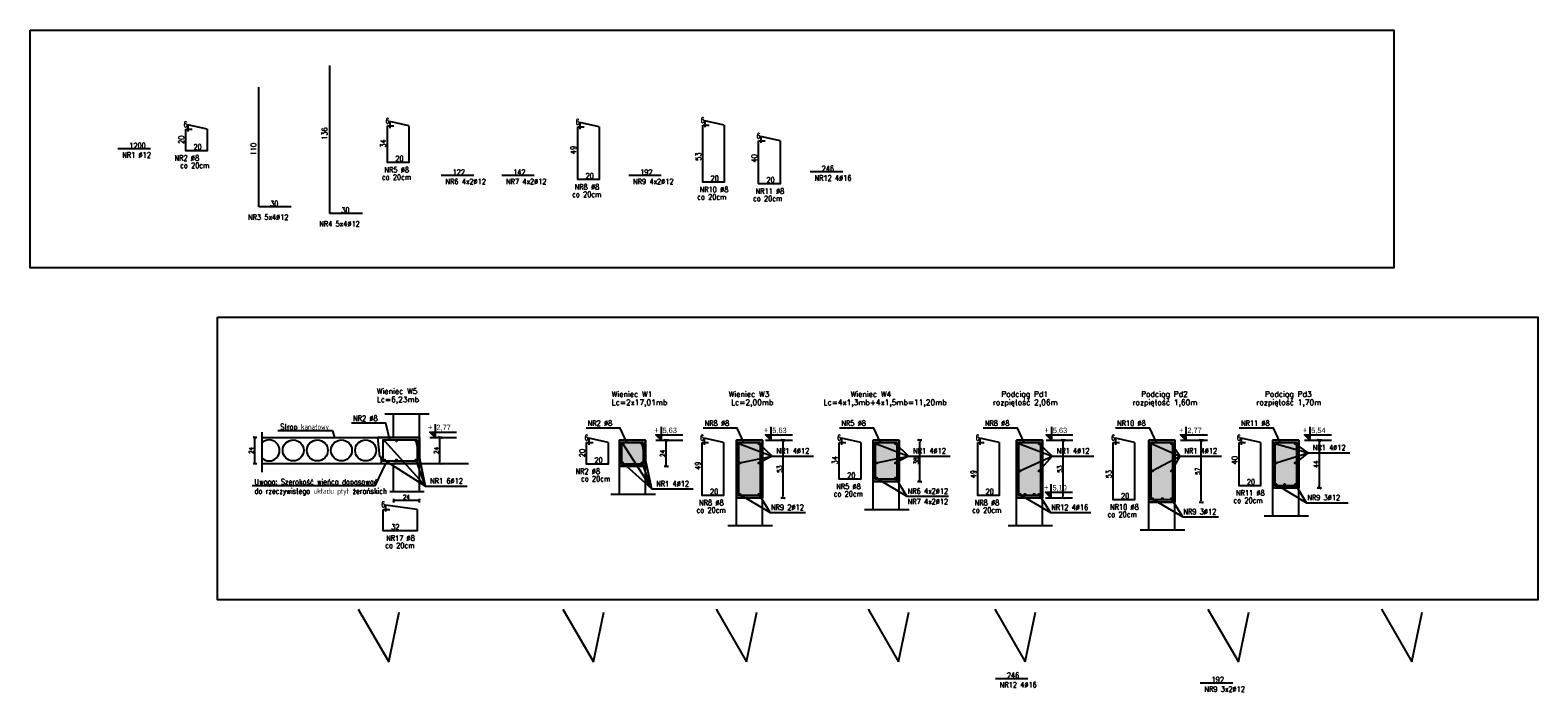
# Model space of a CAD drawing. Header units: millimetres. Extents: x -13852 to 21557, y -10038 to 8820.
# Tile 17 of 42: x 8078 to 9470, y -8921 to -8310. Entities that reach past the tile are written whole.
import ezdxf
from ezdxf.enums import TextEntityAlignment as Align
from ezdxf.lldxf.tags import DXFTag

# ---------------------------------------------------------------- set-up
doc = ezdxf.new("R2010")
doc.units = ezdxf.units.MM
for name, color, linetype in [('1', 2, 'Continuous'), ('2', 6, 'DASH'), ('3', 4, 'Continuous'), ('5', 251, 'Continuous'), ('6', 3, 'Continuous'), ('BET-SLD', 254, 'Continuous'), ('DIM', 243, 'Continuous'), ('OPI', 52, 'Continuous')]:
    doc.layers.add(name, color=color, linetype=linetype)
doc.layers.add('A-konstrukcja-żelbet', color=130, linetype='Continuous', lineweight=30)
doc.styles.add('MSE-020', font='romans.shx', dxfattribs={"width": 0.8, "height": 4})
doc.styles.add('MSE-025', font='romans.shx', dxfattribs={"width": 0.8, "height": 5})
doc.styles.get("Standard").update_dxf_attribs({"font": 'arial.ttf'})
doc.styles.add('txt3', font='simplex.shx', dxfattribs={"width": 0.8, "height": 30})
doc.styles.add('TXT5', font='COMPLEX.shx', dxfattribs={"height": 25})
doc.styles.add('ZELB-20', font='romans.shx', dxfattribs={"width": 0.79, "height": 4.4})
tags = doc.linetypes.add('DASH', pattern=[15, 10, -5]).pattern_tags.tags
tags[6:7] = [DXFTag(74, 4), DXFTag(75, 0), DXFTag(340, '0'), DXFTag(46, 0.0), DXFTag(50, 0.0), DXFTag(44, 0.0), DXFTag(45, 0.0)]
tags[4:5] = [DXFTag(74, 4), DXFTag(75, 0), DXFTag(340, '0'), DXFTag(46, 0.0), DXFTag(50, 0.0), DXFTag(44, 0.0), DXFTag(45, 0.0)]
doc.dimstyles.new('MSE-020', dxfattribs={"dimtxt": 4, "dimasz": 0.8, "dimexe": 0.6, "dimexo": 6, "dimgap": 0.7, "dimtad": 0, "dimdsep": 46, "dimtxsty": 'MSE-020', "dimblk": 'T1', "dimcen": -0.18, "dimse1": 1, "dimse2": 1, "dimclrd": 243, "dimclre": 242, "dimclrt": 52, "dimadec": 1, "dimazin": 2, "dimtfac": 0.3333, "dimtix": 1, "dimtmove": 2, "dimatfit": 3, "dimldrblk": 'strzalka', "dimfxl": 0, "dimtvp": 0.8333, "dimtolj": 1, "dimarcsym": 0})
doc.dimstyles.new('ZELB-20', dxfattribs={"dimscale": 5, "dimtxt": 100, "dimasz": 0.2, "dimexe": 1.25, "dimexo": 0.625, "dimgap": 0.2, "dimtad": 1, "dimdec": 1, "dimrnd": 1, "dimdsep": 46, "dimtxsty": 'ZELB-20', "dimblk": 'T1', "dimcen": 10, "dimse1": 1, "dimse2": 1, "dimclrd": 243, "dimclre": 242, "dimclrt": 52, "dimadec": 0, "dimazin": 0, "dimtfac": 0.3333, "dimtdec": 1, "dimtix": 1, "dimtmove": 2, "dimatfit": 3, "dimldrblk": 'NONE', "dimfxl": 0, "dimtvp": 0.8333, "dimtolj": 1, "dimtzin": 12, "dimarcsym": 0})

# ---------------------------------------------------------------- blocks, each defined once
blk = doc.blocks.new('T1')
at = {"color": 243}
blk.add_line((0, -2), (0, 2), dxfattribs=at)
at = {"color": 243, "const_width": 0.5}
blk.add_lwpolyline([(-1.5, -1.4), (1.5, 1.4)], dxfattribs=at)
blk = doc.blocks.new('*D3197')
at = {"layer": 'Defpoints', "color": 0}
for p in [(8646.1, -8689.1), (8665.2, -8689.1), (8646.1, -8713.1)]:
    blk.add_point(p, dxfattribs=at)
at = {"layer": 'DIM', "color": 243, "lineweight": -2}
blk.add_line((8665.2, -8712.1), (8665.2, -8690.1), dxfattribs=at)
at = {"layer": 'DIM', "color": 243, "linetype": 'ByBlock', "lineweight": -2}
for p, rotation in [((8665.2, -8689.1), 90), ((8665.2, -8713.1), 270)]:
    blk.add_blockref('T1', p, dxfattribs=dict(at, rotation=rotation))
at = {"layer": 'DIM', "color": 52, "ltscale": 1.4, "insert": (8662, -8701.1), "char_height": 4.4, "attachment_point": 5, "rotation": 90, "style": 'ZELB-20'}
blk.add_mtext('\\A1;24', dxfattribs=at)
blk = doc.blocks.new('_NONE')
at = {"color": 0, "linetype": 'ByBlock'}
blk.add_circle((0, 0), 0.25, dxfattribs=at)
blk = doc.blocks.new('*D3198')
at = {"layer": 'Defpoints', "color": 0}
for p in [(8754.1, -8689.1), (8773.2, -8689.1), (8754.1, -8742.1)]:
    blk.add_point(p, dxfattribs=at)
at = {"layer": 'DIM', "color": 243, "lineweight": -2}
blk.add_line((8773.2, -8741.1), (8773.2, -8690.1), dxfattribs=at)
at = {"layer": 'DIM', "color": 243, "linetype": 'ByBlock', "lineweight": -2}
for p, rotation in [((8773.2, -8689.1), 90), ((8773.2, -8742.1), 270)]:
    blk.add_blockref('T1', p, dxfattribs=dict(at, rotation=rotation))
at = {"layer": 'DIM', "color": 52, "ltscale": 1.4, "insert": (8770, -8715.6), "char_height": 4.4, "attachment_point": 5, "rotation": 90, "style": 'ZELB-20'}
blk.add_mtext('\\A1;53', dxfattribs=at)
blk = doc.blocks.new('*D3199')
at = {"layer": 'Defpoints', "color": 0}
for p in [(8880.3, -8689.1), (8899.4, -8689.1), (8880.3, -8727.1)]:
    blk.add_point(p, dxfattribs=at)
at = {"layer": 'DIM', "color": 243, "lineweight": -2}
blk.add_line((8899.4, -8726.1), (8899.4, -8690.1), dxfattribs=at)
at = {"layer": 'DIM', "color": 243, "linetype": 'ByBlock', "lineweight": -2}
for p, rotation in [((8899.4, -8689.1), 90), ((8899.4, -8727.1), 270)]:
    blk.add_blockref('T1', p, dxfattribs=dict(at, rotation=rotation))
at = {"layer": 'DIM', "color": 52, "ltscale": 1.4, "insert": (8896.2, -8708.1), "char_height": 4.4, "attachment_point": 5, "rotation": 90, "style": 'ZELB-20'}
blk.add_mtext('\\A1;38', dxfattribs=at)
blk = doc.blocks.new('*D3200')
at = {"layer": 'Defpoints', "color": 0}
for p in [(9249.4, -8689.1), (9268.5, -8689.1), (9249.4, -8733.1)]:
    blk.add_point(p, dxfattribs=at)
at = {"layer": 'DIM', "color": 243, "lineweight": -2}
blk.add_line((9268.5, -8732.1), (9268.5, -8690.1), dxfattribs=at)
at = {"layer": 'DIM', "color": 243, "linetype": 'ByBlock', "lineweight": -2}
for p, rotation in [((9268.5, -8689.1), 90), ((9268.5, -8733.1), 270)]:
    blk.add_blockref('T1', p, dxfattribs=dict(at, rotation=rotation))
at = {"layer": 'DIM', "color": 52, "ltscale": 1.4, "insert": (9265.3, -8711.1), "char_height": 4.4, "attachment_point": 5, "rotation": 90, "style": 'ZELB-20'}
blk.add_mtext('\\A1;44', dxfattribs=at)
blk = doc.blocks.new('kota ____')
blk.add_hatch(color=4).paths.add_polyline_path([(0, 20), (-19.7, 20), (0, 0)])
at = {"color": 4}
blk.add_line((-19.7, 0), (79.8, 0), dxfattribs=at)
blk.add_lwpolyline([(0, 49.6), (0, 0), (-19.7, 20), (79.8, 20)], dxfattribs=at)
at = {"color": 4, "width": 0.85}
blk.add_attdef('ZNAK', text='', height=20, dxfattribs=at).set_placement((-9.8, 26.9), align=Align.RIGHT)
blk.add_attdef('RZEDNA', (5.5, 26.9), '', height=20, dxfattribs=at)
blk = doc.blocks.new('*D3203')
at = {"layer": 'Defpoints', "color": 0}
for p in [(9135, -8689.1), (9159.4, -8689.1), (9135, -8746.1)]:
    blk.add_point(p, dxfattribs=at)
at = {"layer": 'DIM', "color": 243, "lineweight": -2}
blk.add_line((9159.4, -8745.1), (9159.4, -8690.1), dxfattribs=at)
at = {"layer": 'DIM', "color": 243, "linetype": 'ByBlock', "lineweight": -2}
for p, rotation in [((9159.4, -8689.1), 90), ((9159.4, -8746.1), 270)]:
    blk.add_blockref('T1', p, dxfattribs=dict(at, rotation=rotation))
at = {"layer": 'DIM', "color": 52, "ltscale": 1.4, "insert": (9156.2, -8717.6), "char_height": 4.4, "attachment_point": 5, "rotation": 90, "style": 'ZELB-20'}
blk.add_mtext('\\A1;57', dxfattribs=at)
blk = doc.blocks.new('*D3205')
at = {"layer": 'Defpoints', "color": 0}
for p in [(9012.9, -8689.1), (9032, -8689.1), (9012.9, -8742.1)]:
    blk.add_point(p, dxfattribs=at)
at = {"layer": 'DIM', "color": 243, "lineweight": -2}
blk.add_line((9032, -8741.1), (9032, -8690.1), dxfattribs=at)
at = {"layer": 'DIM', "color": 243, "linetype": 'ByBlock', "lineweight": -2}
for p, rotation in [((9032, -8689.1), 90), ((9032, -8742.1), 270)]:
    blk.add_blockref('T1', p, dxfattribs=dict(at, rotation=rotation))
at = {"layer": 'DIM', "color": 52, "ltscale": 1.4, "insert": (9028.8, -8715.6), "char_height": 4.4, "attachment_point": 5, "rotation": 90, "style": 'ZELB-20'}
blk.add_mtext('\\A1;53', dxfattribs=at)
blk = doc.blocks.new('*D3420')
at = {"layer": '1', "color": 243, "lineweight": -2, "ltscale": 0.6}
blk.add_line((8285.4, -8709.6), (8285.4, -8687.2), dxfattribs=at)
at = {"layer": 'Defpoints', "color": 0}
for p in [(8124.7, -8686.4), (8285.4, -8686.4), (8126.2, -8710.4)]:
    blk.add_point(p, dxfattribs=at)
at = {"layer": '1', "color": 243, "linetype": 'ByBlock', "lineweight": -2, "xscale": 0.8, "yscale": 0.8, "zscale": 0.8}
for p, rotation in [((8285.4, -8686.4), 90), ((8285.4, -8710.4), 270)]:
    blk.add_blockref('T1', p, dxfattribs=dict(at, rotation=rotation))
at = {"layer": '1', "color": 52, "ltscale": 1.4, "insert": (8282, -8698.4), "char_height": 4, "attachment_point": 5, "rotation": 90, "style": 'MSE-020'}
blk.add_mtext('\\A1;24', dxfattribs=at)
blk = doc.blocks.new('strzalka')
at = {"color": 243}
blk.add_line((0, -1), (0, 1), dxfattribs=at)
blk.add_lwpolyline([(-2, 0, 0.733, 0, 0), (0, 0, 0, 0, 0)], format="xyseb", dxfattribs=at)
blk = doc.blocks.new('*D3422')
at = {"layer": 'Defpoints', "color": 0}
for p in [(8437.3, -8686.4), (8456.3, -8686.4), (8437.3, -8710.4)]:
    blk.add_point(p, dxfattribs=at)
at = {"layer": 'DIM', "color": 243, "lineweight": -2}
blk.add_line((8456.3, -8709.4), (8456.3, -8687.4), dxfattribs=at)
at = {"layer": 'DIM', "color": 243, "linetype": 'ByBlock', "lineweight": -2}
for p, rotation in [((8456.3, -8686.4), 90), ((8456.3, -8710.4), 270)]:
    blk.add_blockref('T1', p, dxfattribs=dict(at, rotation=rotation))
at = {"layer": 'DIM', "color": 52, "ltscale": 1.4, "insert": (8453.1, -8698.4), "char_height": 4.4, "attachment_point": 5, "rotation": 90, "style": 'ZELB-20'}
blk.add_mtext('\\A1;24', dxfattribs=at)
blk = doc.blocks.new('*D3423')
at = {"layer": '1', "color": 243, "lineweight": -2, "ltscale": 0.6}
blk.add_line((8436.5, -8744.8), (8414.1, -8744.8), dxfattribs=at)
at = {"layer": 'Defpoints', "color": 0}
for p in [(8413.3, -8736.2), (8413.3, -8744.8), (8437.3, -8736.2)]:
    blk.add_point(p, dxfattribs=at)
at = {"layer": '1', "color": 243, "linetype": 'ByBlock', "lineweight": -2, "xscale": 0.8, "yscale": 0.8, "zscale": 0.8, "rotation": 180}
blk.add_blockref('T1', (8413.3, -8744.8), dxfattribs=at)
at = {"layer": '1', "color": 243, "linetype": 'ByBlock', "lineweight": -2, "xscale": 0.8, "yscale": 0.8, "zscale": 0.8}
blk.add_blockref('T1', (8437.3, -8744.8), dxfattribs=at)
at = {"layer": '1', "color": 52, "ltscale": 1.4, "insert": (8425.3, -8741.4), "char_height": 4, "attachment_point": 5, "style": 'MSE-020'}
blk.add_mtext('\\A1;24', dxfattribs=at)

msp = doc.modelspace()

# ---------------------------------------------------------------- hatches: boundary and pattern name
at = {"layer": '6', "lineweight": -3, "ltscale": 1.4}
h = msp.add_hatch(color=256, dxfattribs=at)
h.dxf.hatch_style = 1
edge = h.paths.add_edge_path()
edge.add_arc((8404.964, -8689.517), 0.6, 0, 360)
h = msp.add_hatch(color=256, dxfattribs=at)
h.dxf.hatch_style = 1
edge = h.paths.add_edge_path()
edge.add_arc((8416.143, -8689.517), 0.6, 0, 360)
h = msp.add_hatch(color=256, dxfattribs=at)
h.dxf.hatch_style = 1
edge = h.paths.add_edge_path()
edge.add_arc((8434.16, -8689.517), 0.6, 0, 360)
h = msp.add_hatch(color=256, dxfattribs=at)
h.dxf.hatch_style = 1
edge = h.paths.add_edge_path()
edge.add_arc((8625.168, -8692.199), 0.6, 0, 360)
h = msp.add_hatch(color=256, dxfattribs=at)
h.dxf.hatch_style = 1
edge = h.paths.add_edge_path()
edge.add_arc((8642.968, -8692.199), 0.6, 0, 360)
h = msp.add_hatch(color=256, dxfattribs=at)
h.dxf.hatch_style = 1
edge = h.paths.add_edge_path()
edge.add_arc((8733.218, -8692.199), 0.6, 0, 360)
h = msp.add_hatch(color=256, dxfattribs=at)
h.dxf.hatch_style = 1
edge = h.paths.add_edge_path()
edge.add_arc((8751.018, -8692.199), 0.6, 0, 360)
h = msp.add_hatch(color=256, dxfattribs=at)
h.dxf.hatch_style = 1
edge = h.paths.add_edge_path()
edge.add_arc((8859.399, -8692.199), 0.6, 0, 360)
h = msp.add_hatch(color=256, dxfattribs=at)
h.dxf.hatch_style = 1
edge = h.paths.add_edge_path()
edge.add_arc((8877.199, -8692.199), 0.6, 0, 360)
h = msp.add_hatch(color=256, dxfattribs=at)
h.dxf.hatch_style = 1
edge = h.paths.add_edge_path()
edge.add_arc((8991.981, -8692.199), 0.6, 0, 360)
h = msp.add_hatch(color=256, dxfattribs=at)
h.dxf.hatch_style = 1
edge = h.paths.add_edge_path()
edge.add_arc((9009.781, -8692.199), 0.6, 0, 360)
h = msp.add_hatch(color=256, dxfattribs=at)
h.dxf.hatch_style = 1
edge = h.paths.add_edge_path()
edge.add_arc((9114.115, -8692.199), 0.6, 0, 360)
h = msp.add_hatch(color=256, dxfattribs=at)
h.dxf.hatch_style = 1
edge = h.paths.add_edge_path()
edge.add_arc((9131.915, -8692.199), 0.6, 0, 360)
h = msp.add_hatch(color=256, dxfattribs=at)
h.dxf.hatch_style = 1
edge = h.paths.add_edge_path()
edge.add_arc((9228.526, -8692.199), 0.6, 0, 360)
h = msp.add_hatch(color=256, dxfattribs=at)
h.dxf.hatch_style = 1
edge = h.paths.add_edge_path()
edge.add_arc((9246.326, -8692.199), 0.6, 0, 360)
h = msp.add_hatch(color=256, dxfattribs=at)
h.dxf.hatch_style = 1
edge = h.paths.add_edge_path()
edge.add_arc((8404.964, -8707.317), 0.6, 0, 360)
h = msp.add_hatch(color=256, dxfattribs=at)
h.dxf.hatch_style = 1
edge = h.paths.add_edge_path()
edge.add_arc((8416.143, -8707.317), 0.6, 0, 360)
h = msp.add_hatch(color=256, dxfattribs=at)
h.dxf.hatch_style = 1
edge = h.paths.add_edge_path()
edge.add_arc((8434.16, -8707.317), 0.6, 0, 360)
h = msp.add_hatch(color=256, dxfattribs=at)
h.dxf.hatch_style = 1
edge = h.paths.add_edge_path()
edge.add_arc((8625.168, -8709.999), 0.6, 0, 360)
h = msp.add_hatch(color=256, dxfattribs=at)
h.dxf.hatch_style = 1
edge = h.paths.add_edge_path()
edge.add_arc((8642.968, -8709.999), 0.6, 0, 360)
h = msp.add_hatch(color=256, dxfattribs=at)
h.dxf.hatch_style = 1
edge = h.paths.add_edge_path()
edge.add_arc((8733.218, -8709.999), 0.6, 0, 360)
h = msp.add_hatch(color=256, dxfattribs=at)
h.dxf.hatch_style = 1
edge = h.paths.add_edge_path()
edge.add_arc((8751.018, -8709.999), 0.6, 0, 360)
h = msp.add_hatch(color=256, dxfattribs=at)
h.dxf.hatch_style = 1
edge = h.paths.add_edge_path()
edge.add_arc((8859.399, -8709.999), 0.6, 0, 360)
h = msp.add_hatch(color=256, dxfattribs=at)
h.dxf.hatch_style = 1
edge = h.paths.add_edge_path()
edge.add_arc((8877.199, -8709.999), 0.6, 0, 360)
h = msp.add_hatch(color=256, dxfattribs=at)
h.dxf.hatch_style = 1
edge = h.paths.add_edge_path()
edge.add_arc((8991.981, -8717.409), 0.6, 0, 360)
h = msp.add_hatch(color=256, dxfattribs=at)
h.dxf.hatch_style = 1
edge = h.paths.add_edge_path()
edge.add_arc((9009.781, -8717.409), 0.6, 0, 360)
h = msp.add_hatch(color=256, dxfattribs=at)
h.dxf.hatch_style = 1
edge = h.paths.add_edge_path()
edge.add_arc((9114.115, -8717.409), 0.6, 0, 360)
h = msp.add_hatch(color=256, dxfattribs=at)
h.dxf.hatch_style = 1
edge = h.paths.add_edge_path()
edge.add_arc((9131.915, -8717.409), 0.6, 0, 360)
h = msp.add_hatch(color=256, dxfattribs=at)
h.dxf.hatch_style = 1
edge = h.paths.add_edge_path()
edge.add_arc((9228.526, -8709.999), 0.6, 0, 360)
h = msp.add_hatch(color=256, dxfattribs=at)
h.dxf.hatch_style = 1
edge = h.paths.add_edge_path()
edge.add_arc((9246.326, -8709.999), 0.6, 0, 360)
h = msp.add_hatch(color=256, dxfattribs=at)
h.dxf.hatch_style = 1
edge = h.paths.add_edge_path()
edge.add_arc((8859.399, -8723.999), 0.6, 0, 360)
h = msp.add_hatch(color=256, dxfattribs=at)
h.dxf.hatch_style = 1
edge = h.paths.add_edge_path()
edge.add_arc((8877.199, -8723.999), 0.6, 0, 360)
h = msp.add_hatch(color=256, dxfattribs=at)
h.dxf.hatch_style = 1
edge = h.paths.add_edge_path()
edge.add_arc((9228.526, -8729.999), 0.6, 0, 360)
h = msp.add_hatch(color=256, dxfattribs=at)
h.dxf.hatch_style = 1
edge = h.paths.add_edge_path()
edge.add_arc((9236.485, -8729.999), 0.6, 0, 360)
h = msp.add_hatch(color=256, dxfattribs=at)
h.dxf.hatch_style = 1
edge = h.paths.add_edge_path()
edge.add_arc((9246.326, -8729.999), 0.6, 0, 360)
h = msp.add_hatch(color=256, dxfattribs=at)
h.dxf.hatch_style = 1
edge = h.paths.add_edge_path()
edge.add_arc((8733.218, -8738.999), 0.6, 0, 360)
h = msp.add_hatch(color=256, dxfattribs=at)
h.dxf.hatch_style = 1
edge = h.paths.add_edge_path()
edge.add_arc((8751.018, -8738.999), 0.6, 0, 360)
h = msp.add_hatch(color=256, dxfattribs=at)
h.dxf.hatch_style = 1
edge = h.paths.add_edge_path()
edge.add_arc((8991.981, -8738.999), 0.6, 0, 360)
h = msp.add_hatch(color=256, dxfattribs=at)
h.dxf.hatch_style = 1
edge = h.paths.add_edge_path()
edge.add_arc((8996.612, -8738.999), 0.6, -180, 180, ccw=False)
h = msp.add_hatch(color=256, dxfattribs=at)
h.dxf.hatch_style = 1
edge = h.paths.add_edge_path()
edge.add_arc((9005.15, -8738.999), 0.6, 0, 360)
h = msp.add_hatch(color=256, dxfattribs=at)
h.dxf.hatch_style = 1
edge = h.paths.add_edge_path()
edge.add_arc((9009.781, -8738.999), 0.6, 0, 360)
h = msp.add_hatch(color=256, dxfattribs=at)
h.dxf.hatch_style = 1
edge = h.paths.add_edge_path()
edge.add_arc((9114.115, -8742.999), 0.6, 0, 360)
h = msp.add_hatch(color=256, dxfattribs=at)
h.dxf.hatch_style = 1
edge = h.paths.add_edge_path()
edge.add_arc((9123.473, -8742.999), 0.6, 0, 360)
h = msp.add_hatch(color=256, dxfattribs=at)
h.dxf.hatch_style = 1
edge = h.paths.add_edge_path()
edge.add_arc((9131.915, -8742.999), 0.6, 0, 360)
at = {"layer": 'BET-SLD', "lineweight": -3, "ltscale": 1.4}
h = msp.add_hatch(color=256, dxfattribs=at)
h.dxf.hatch_style = 1
h.paths.add_polyline_path([(8646.068, -8689.099), (8646.068, -8713.099), (8622.068, -8713.099), (8622.068, -8689.099)])
h = msp.add_hatch(color=256, dxfattribs=at)
h.dxf.hatch_style = 1
h.paths.add_polyline_path([(8754.118, -8689.099), (8754.118, -8742.099), (8730.118, -8742.099), (8730.118, -8689.099)])
h = msp.add_hatch(color=256, dxfattribs=at)
h.dxf.hatch_style = 1
h.paths.add_polyline_path([(8880.299, -8689.099), (8880.299, -8727.099), (8856.299, -8727.099), (8856.299, -8689.099)])
h = msp.add_hatch(color=256, dxfattribs=at)
h.dxf.hatch_style = 1
h.paths.add_polyline_path([(9012.881, -8689.099), (9012.881, -8742.099), (8988.881, -8742.099), (8988.881, -8689.099)])
h = msp.add_hatch(color=256, dxfattribs=at)
h.dxf.hatch_style = 1
h.paths.add_polyline_path([(9135.015, -8689.099), (9135.015, -8746.099), (9111.015, -8746.099), (9111.015, -8689.099)])
h = msp.add_hatch(color=256, dxfattribs=at)
h.dxf.hatch_style = 1
h.paths.add_polyline_path([(9249.426, -8689.099), (9249.426, -8733.099), (9225.426, -8733.099), (9225.426, -8689.099)])

# ---------------------------------------------------------------- linework, layer by layer
at = {"layer": '1', "ltscale": 0.6}
for p, q in [((8291.621, -8686.417), (8398.865, -8686.417)), ((8400.783, -8704.417), (8398.865, -8686.417)), ((8291.621, -8710.417), (8401.534, -8710.417)), ((8401.895, -8704.417), (8400.783, -8704.417)), ((8401.534, -8710.417), (8402.428, -8709.423)), ((8402.428, -8709.423), (8401.895, -8704.417))]:
    msp.add_line(p, q, dxfattribs=at)
for centre in [(8320.743, -8698.417), (8343.034, -8698.417), (8365.326, -8698.417), (8387.617, -8698.417)]:
    msp.add_circle(centre, 9.7, dxfattribs=at)
msp.add_arc((8298.451, -8698.417), 9.7, 225.243613, 134.756387, dxfattribs=at)
at = {"layer": '2', "lineweight": -3, "ltscale": 0.5}
for p, q in [((8405.325, -8664.48), (8446.439, -8664.48)), ((8291.621, -8681.605), (8291.621, -8718.595)), ((8410.006, -8736.213), (8441.576, -8736.213)), ((8614.133, -8738.895), (8655.247, -8738.895)), ((8848.364, -8752.895), (8889.478, -8752.895)), ((9217.491, -8758.895), (9258.604, -8758.895)), ((8722.183, -8767.895), (8763.297, -8767.895)), ((8980.946, -8767.895), (9022.06, -8767.895)), ((9103.08, -8771.895), (9144.194, -8771.895))]:
    msp.add_line(p, q, dxfattribs=at)
at = {"layer": '3', "lineweight": -3, "ltscale": 1.4}
for p, q in [((8413.26, -8686.417), (8413.26, -8664.79)), ((8437.26, -8686.417), (8437.26, -8664.79)), ((8413.26, -8736.213), (8413.26, -8710.417)), ((8437.26, -8736.213), (8437.26, -8710.417)), ((8622.068, -8738.895), (8622.068, -8713.099)), ((8646.068, -8738.895), (8646.068, -8713.099)), ((8856.299, -8752.895), (8856.299, -8727.099)), ((8880.299, -8752.895), (8880.299, -8727.099)), ((8730.118, -8767.895), (8730.118, -8742.099)), ((8754.118, -8767.895), (8754.118, -8742.099)), ((8988.881, -8767.895), (8988.881, -8742.099)), ((9012.881, -8767.895), (9012.881, -8742.099)), ((9225.426, -8758.895), (9225.426, -8733.099)), ((9249.426, -8758.895), (9249.426, -8733.099)), ((9111.015, -8771.895), (9111.015, -8746.099)), ((9135.015, -8771.895), (9135.015, -8746.099))]:
    msp.add_line(p, q, dxfattribs=at)
at = {"layer": '6', "lineweight": -3, "ltscale": 1.4}
for p, q in [((8354.683, -8479.638), (8354.683, -8342.921)), ((8288.915, -8473.473), (8288.915, -8362.817)), ((8188.889, -8419.969), (8158.889, -8419.969)), ((8487.424, -8444.469), (8457.424, -8444.469)), ((8543.363, -8444.469), (8513.363, -8444.469)), ((8660.726, -8444.469), (8630.726, -8444.469)), ((8828.303, -8441.241), (8798.303, -8441.241)), ((8318.915, -8473.473), (8288.915, -8473.473)), ((8384.683, -8479.638), (8354.683, -8479.638)), ((8999.373, -8909.267), (8969.373, -8909.267)), ((9188.446, -8913.267), (9158.446, -8913.267))]:
    msp.add_line(p, q, dxfattribs=at)
for points in [[(8427.613, -8398.634), (8409.828, -8394.655), (8409.828, -8400.655)], [(8603.309, -8399.526), (8585.524, -8395.547), (8585.524, -8401.547)], [(8718.773, -8397.902), (8700.988, -8393.923), (8700.988, -8399.923)], [(8241.217, -8401.811), (8241.217, -8421.611), (8221.417, -8421.611), (8221.417, -8401.811)], [(8221.417, -8401.811), (8227.417, -8401.811)], [(8241.217, -8401.811), (8223.432, -8397.832), (8223.432, -8403.832)], [(8427.613, -8398.634), (8427.613, -8432.434), (8407.813, -8432.434), (8407.813, -8398.634)], [(8407.813, -8398.634), (8413.813, -8398.634)], [(8603.309, -8399.526), (8603.309, -8448.326), (8583.509, -8448.326), (8583.509, -8399.526)], [(8583.509, -8399.526), (8589.509, -8399.526)], [(8718.773, -8397.902), (8718.773, -8450.702), (8698.973, -8450.702), (8698.973, -8397.902)], [(8698.973, -8397.902), (8704.973, -8397.902)], [(8770.379, -8412.341), (8752.594, -8408.362), (8752.594, -8414.362)], [(8770.379, -8412.341), (8770.379, -8452.141), (8750.579, -8452.141), (8750.579, -8412.341)], [(8750.579, -8412.341), (8756.579, -8412.341)], [(8611.496, -8691.199), (8593.711, -8687.22), (8593.711, -8693.22)], [(8718.215, -8691.199), (8700.43, -8687.22), (8700.43, -8693.22)], [(8844.883, -8691.199), (8827.098, -8687.22), (8827.098, -8693.22)], [(8972.757, -8691.199), (8954.972, -8687.22), (8954.972, -8693.22)], [(9097.846, -8691.199), (9080.061, -8687.22), (9080.061, -8693.22)], [(9214.074, -8691.199), (9196.289, -8687.22), (9196.289, -8693.22)], [(8611.496, -8691.199), (8611.496, -8710.999), (8591.696, -8710.999), (8591.696, -8691.199)], [(8591.696, -8691.199), (8597.696, -8691.199)], [(8718.215, -8691.199), (8718.215, -8739.999), (8698.415, -8739.999), (8698.415, -8691.199)], [(8698.415, -8691.199), (8704.415, -8691.199)], [(8844.883, -8691.199), (8844.883, -8724.999), (8825.083, -8724.999), (8825.083, -8691.199)], [(8825.083, -8691.199), (8831.083, -8691.199)], [(8972.757, -8691.199), (8972.757, -8739.999), (8952.957, -8739.999), (8952.957, -8691.199)], [(8952.957, -8691.199), (8958.957, -8691.199)], [(9097.846, -8691.199), (9097.846, -8743.999), (9078.046, -8743.999), (9078.046, -8691.199)], [(9078.046, -8691.199), (9084.046, -8691.199)], [(9214.074, -8691.199), (9214.074, -8730.999), (9194.274, -8730.999), (9194.274, -8691.199)], [(9194.274, -8691.199), (9200.274, -8691.199)], [(8435.16, -8752.845), (8435.16, -8772.645), (8403.964, -8772.645), (8403.964, -8752.845)], [(8403.964, -8752.845), (8409.964, -8752.845)], [(8435.16, -8752.845), (8405.979, -8748.865), (8405.979, -8754.865)]]:
    msp.add_lwpolyline(points, dxfattribs=at)
for points in [[(8435.16, -8688.517), (8435.16, -8708.317), (8403.964, -8708.317), (8403.964, -8688.517)], [(8643.968, -8691.199), (8643.968, -8710.999), (8624.168, -8710.999), (8624.168, -8691.199)], [(8752.018, -8691.199), (8752.018, -8739.999), (8732.218, -8739.999), (8732.218, -8691.199)], [(8878.199, -8691.199), (8878.199, -8724.999), (8858.399, -8724.999), (8858.399, -8691.199)], [(9010.781, -8691.199), (9010.781, -8739.999), (8990.981, -8739.999), (8990.981, -8691.199)], [(9132.915, -8691.199), (9132.915, -8743.999), (9113.115, -8743.999), (9113.115, -8691.199)], [(9247.326, -8691.199), (9247.326, -8730.999), (9227.526, -8730.999), (9227.526, -8691.199)]]:
    msp.add_lwpolyline(points, close=True, dxfattribs=at)
for centre in [(8404.964, -8689.517), (8416.143, -8689.517), (8434.16, -8689.517), (8625.168, -8692.199), (8642.968, -8692.199), (8733.218, -8692.199), (8751.018, -8692.199), (8859.399, -8692.199), (8877.199, -8692.199), (8991.981, -8692.199), (9009.781, -8692.199), (9114.115, -8692.199), (9131.915, -8692.199), (9228.526, -8692.199), (9246.326, -8692.199), (8404.964, -8707.317), (8416.143, -8707.317), (8434.16, -8707.317), (8625.168, -8709.999), (8642.968, -8709.999), (8733.218, -8709.999), (8751.018, -8709.999), (8859.399, -8709.999), (8877.199, -8709.999), (8991.981, -8717.409), (9009.781, -8717.409), (9114.115, -8717.409), (9131.915, -8717.409), (9228.526, -8709.999), (9246.326, -8709.999), (8859.399, -8723.999), (8877.199, -8723.999), (9228.526, -8729.999), (9236.485, -8729.999), (9246.326, -8729.999), (8733.218, -8738.999), (8751.018, -8738.999), (8991.981, -8738.999), (8996.612, -8738.999), (9005.15, -8738.999), (9009.781, -8738.999), (9114.115, -8742.999), (9123.473, -8742.999), (9131.915, -8742.999)]:
    msp.add_circle(centre, 0.6, dxfattribs=at)
at = {"layer": 'A-konstrukcja-żelbet', "lineweight": 30}
for p, q in [((8437.26, -8686.417), (8398.865, -8686.417)), ((8437.26, -8710.417), (8437.26, -8686.417)), ((8413.26, -8710.417), (8437.26, -8710.417))]:
    msp.add_line(p, q, dxfattribs=at)
for points in [[(8622.068, -8713.099), (8646.068, -8713.099), (8646.068, -8689.099), (8622.068, -8689.099)], [(8730.118, -8742.099), (8754.118, -8742.099), (8754.118, -8689.099), (8730.118, -8689.099)], [(8856.299, -8727.099), (8880.299, -8727.099), (8880.299, -8689.099), (8856.299, -8689.099)], [(8988.881, -8742.099), (9012.881, -8742.099), (9012.881, -8689.099), (8988.881, -8689.099)], [(9111.015, -8746.099), (9135.015, -8746.099), (9135.015, -8689.099), (9111.015, -8689.099)], [(9225.426, -8733.099), (9249.426, -8733.099), (9249.426, -8689.099), (9225.426, -8689.099)]]:
    msp.add_lwpolyline(points, close=True, dxfattribs=at)
at = {"layer": 'DIM', "ltscale": 2}
for p, q in [((8357.157, -8680.328), (8306.591, -8680.328)), ((8396.577, -8731.175), (8282.8, -8731.175))]:
    msp.add_line(p, q, dxfattribs=at)
at = {"layer": 'DIM', "ltscale": 1.4}
for p, q in [((8357.157, -8680.328), (8358.985, -8686.417)), ((8381.001, -8710.417), (8482.695, -8710.417)), ((8396.577, -8731.175), (8406.292, -8710.417)), ((8380.827, -8845.142), (8409.056, -8893.85)), ((8409.056, -8893.85), (8418.465, -8847.909)), ((8569.889, -8845.142), (8598.117, -8893.85)), ((8598.117, -8893.85), (8607.527, -8847.909)), ((8711.309, -8845.142), (8739.538, -8893.85)), ((8739.538, -8893.85), (8748.947, -8847.909)), ((8851.698, -8845.142), (8879.927, -8893.85)), ((8879.927, -8893.85), (8889.336, -8847.909)), ((8968.601, -8845.142), (8996.83, -8893.85)), ((8996.83, -8893.85), (9006.239, -8847.909)), ((9165.596, -8845.142), (9193.824, -8893.85)), ((9193.824, -8893.85), (9203.234, -8847.909)), ((9325.765, -8845.142), (9353.994, -8893.85)), ((9353.994, -8893.85), (9363.403, -8847.909))]:
    msp.add_line(p, q, dxfattribs=at)
at = {"layer": 'DIM', "lineweight": -3, "ltscale": 1.4}
for p, q in [((9258.286, -8700.685), (9296.71, -8700.685)), ((8762.979, -8703.579), (8801.403, -8703.579)), ((8889.16, -8703.579), (8927.584, -8703.579)), ((9021.742, -8703.579), (9060.166, -8703.579)), ((9139.655, -8703.579), (9178.079, -8703.579)), ((8443.049, -8731.326), (8481.472, -8731.326)), ((8651.856, -8734.008), (8690.28, -8734.008)), ((8887.548, -8740.821), (8925.971, -8740.821)), ((8761.366, -8755.821), (8793.924, -8755.821)), ((9020.129, -8755.821), (9057.432, -8755.821)), ((9256.674, -8746.821), (9295.098, -8746.821)), ((9142.263, -8759.821), (9175.381, -8759.821))]:
    msp.add_line(p, q, dxfattribs=at)
at = {"layer": 'DIM'}
for points in [[(8077.768, -8310.221), (9337.407, -8310.221), (9337.407, -8529.829), (8077.768, -8529.829)], [(8250.742, -8575.409), (9470.283, -8575.409), (9470.283, -8836.452), (8250.742, -8836.452)]]:
    msp.add_lwpolyline(points, close=True, dxfattribs=at)
at = {"layer": 'DIM', "lineweight": -3, "ltscale": 1.4}
for points in [[(8410.102, -8688.517), (8406.172, -8673.335), (8374.5, -8673.335)], [(8628.982, -8691.199), (8622.859, -8677.754), (8591.187, -8677.754)], [(8737.032, -8691.199), (8730.909, -8677.754), (8699.237, -8677.754)], [(8863.214, -8691.199), (8857.091, -8677.754), (8825.419, -8677.754)], [(8995.795, -8691.199), (8989.672, -8677.754), (8958, -8677.754)], [(9117.93, -8691.199), (9111.806, -8677.754), (9080.135, -8677.754)], [(9232.34, -8691.199), (9226.217, -8677.754), (9194.545, -8677.754)], [(8404.964, -8689.517), (8443.049, -8731.326), (8434.16, -8689.517)], [(8625.168, -8692.199), (8651.856, -8734.008), (8642.968, -8692.199)], [(8733.218, -8692.199), (8762.979, -8703.579), (8751.018, -8692.199)], [(8859.399, -8692.199), (8889.16, -8703.579), (8877.199, -8692.199)], [(8991.981, -8692.199), (9021.742, -8703.579), (9009.781, -8692.199)], [(9114.115, -8692.199), (9139.655, -8703.579), (9131.915, -8692.199)], [(9228.526, -8692.199), (9258.286, -8700.685), (9246.326, -8692.199)], [(9228.526, -8709.999), (9258.286, -8700.685), (9246.326, -8709.999)], [(8404.964, -8707.317), (8443.049, -8731.326), (8434.16, -8707.317)], [(8625.168, -8709.999), (8651.856, -8734.008), (8642.968, -8709.999)], [(8733.218, -8709.999), (8762.979, -8703.579), (8751.018, -8709.999)], [(8859.399, -8709.999), (8889.16, -8703.579), (8877.199, -8709.999)], [(8991.981, -8717.409), (9021.742, -8703.579), (9009.781, -8717.409)], [(9114.115, -8717.409), (9139.655, -8703.579), (9131.915, -8717.409)], [(8859.399, -8723.999), (8887.548, -8740.821), (8877.199, -8723.999)], [(9228.526, -8729.999), (9256.674, -8746.821), (9246.326, -8729.999)], [(8733.218, -8738.999), (8761.366, -8755.821), (8751.018, -8738.999)], [(8991.981, -8738.999), (9020.129, -8755.821), (9009.781, -8738.999)], [(9114.115, -8742.999), (9142.263, -8759.821), (9131.915, -8742.999)]]:
    msp.add_lwpolyline(points, dxfattribs=at)

# ---------------------------------------------------------------- block references
ref = msp.add_blockref('kota ____', (8451.702, -8686.417), dxfattribs=dict(xscale=0.25, yscale=0.25, zscale=0.25))
ref.add_attrib('RZEDNA', '2,77', (8453.07, -8679.698), dxfattribs={"color": 4, "height": 5, "width": 0.85})
ref.add_attrib('ZNAK', '+', dxfattribs={"color": 4, "height": 5.5, "width": 0.85}).set_placement((8449.245, -8679.698), align=Align.RIGHT)
ref = msp.add_blockref('kota ____', (8660.51, -8689.099), dxfattribs=dict(xscale=0.25, yscale=0.25, zscale=0.25))
ref.add_attrib('RZEDNA', '5,63', (8661.878, -8682.38), dxfattribs={"color": 4, "height": 5, "width": 0.85})
ref.add_attrib('ZNAK', '+', dxfattribs={"color": 4, "height": 5.5, "width": 0.85}).set_placement((8658.053, -8682.38), align=Align.RIGHT)
ref = msp.add_blockref('kota ____', (8761.887, -8689.099), dxfattribs=dict(xscale=0.25, yscale=0.25, zscale=0.25))
ref.add_attrib('RZEDNA', '5,63', (8763.254, -8682.38), dxfattribs={"color": 4, "height": 5, "width": 0.85})
ref.add_attrib('ZNAK', '+', dxfattribs={"color": 4, "height": 5.5, "width": 0.85}).set_placement((8759.43, -8682.38), align=Align.RIGHT)
ref = msp.add_blockref('kota ____', (9020.979, -8689.099), dxfattribs=dict(xscale=0.25, yscale=0.25, zscale=0.25))
ref.add_attrib('RZEDNA', '5,63', (9022.347, -8682.38), dxfattribs={"color": 4, "height": 5, "width": 0.85})
ref.add_attrib('ZNAK', '+', dxfattribs={"color": 4, "height": 5.5, "width": 0.85}).set_placement((9018.523, -8682.38), align=Align.RIGHT)
ref = msp.add_blockref('kota ____', (9145.254, -8689.099), dxfattribs=dict(xscale=0.25, yscale=0.25, zscale=0.25))
ref.add_attrib('RZEDNA', '2,77', (9146.621, -8682.38), dxfattribs={"color": 4, "height": 5, "width": 0.85})
ref.add_attrib('ZNAK', '+', dxfattribs={"color": 4, "height": 5.5, "width": 0.85}).set_placement((9142.797, -8682.38), align=Align.RIGHT)
ref = msp.add_blockref('kota ____', (9259.664, -8689.099), dxfattribs=dict(xscale=0.25, yscale=0.25, zscale=0.25))
ref.add_attrib('RZEDNA', '5,54', (9261.032, -8682.38), dxfattribs={"color": 4, "height": 5, "width": 0.85})
ref.add_attrib('ZNAK', '+', dxfattribs={"color": 4, "height": 5.5, "width": 0.85}).set_placement((9257.207, -8682.38), align=Align.RIGHT)
ref = msp.add_blockref('kota ____', (9020.622, -8742.099), dxfattribs=dict(xscale=0.25, yscale=0.25, zscale=0.25))
ref.add_attrib('RZEDNA', '5,10', (9021.99, -8735.38), dxfattribs={"color": 4, "height": 5, "width": 0.85})
ref.add_attrib('ZNAK', '+', dxfattribs={"color": 4, "height": 5.5, "width": 0.85}).set_placement((9018.166, -8735.38), align=Align.RIGHT)

# ---------------------------------------------------------------- texts
at = {"layer": '3', "lineweight": 25, "style": 'txt3', "width": 0.75}
for s, p in [('Strop kanałowy', (8308.742, -8679.131)), ('Uwaga: Szerokość wieńca dopasować ', (8284.951, -8729.979)), ('do rzeczywistego układu płyt żerańskich', (8284.951, -8738.488))]:
    msp.add_text(s, height=5.12, dxfattribs=at).set_placement(p)
at = {"layer": '5', "color": 2, "style": 'TXT5'}
for s, p in [('Wieniec W5', (8397.893, -8646.258)), ('Wieniec W1', (8614.863, -8648.94)), ('Wieniec W3', (8722.913, -8648.94)), ('Wieniec W4', (8835.502, -8648.94)), ('Podciąg Pd1', (8974.773, -8648.94)), ('Podciąg Pd2', (9103.81, -8648.94)), ('Podciąg Pd3', (9218.22, -8648.94)), ('Lc=6,23mb', (8397.893, -8653.886)), ('Lc=2x17,01mb', (8614.863, -8656.568)), ('Lc=2,00mb', (8725.135, -8656.568)), ('Lc=4x1,3mb+4x1,5mb=11,20mb', (8810.558, -8656.568)), ('rozpiętość 2,06m', (8966.87, -8656.568)), ('rozpiętość 1,60m', (9095.907, -8656.568)), ('rozpiętość 1,70m', (9210.317, -8656.568))]:
    msp.add_text(s, height=5.0625, dxfattribs=at).set_placement(p)
at = {"layer": 'OPI', "lineweight": -3, "ltscale": 1.4, "style": 'MSE-025', "width": 0.8}
for s, p in [('20', (8219.934, -8415.324)), ('136', (8352.204, -8411.49)), ('110', (8286.437, -8425.825)), ('34', (8406.33, -8418.707)), ('49', (8582.026, -8424.693)), ('53', (8697.49, -8430.818)), ('40', (8749.096, -8432.414)), ('20', (8590.213, -8704.712)), ('49', (8696.932, -8716.366)), ('34', (8823.6, -8711.272)), ('40', (9192.791, -8711.272)), ('49', (8951.474, -8724.115)), ('53', (9076.563, -8724.115))]:
    msp.add_text(s, height=5, rotation=90, dxfattribs=at).set_placement(p)
for s, p in [('NR1 ∅12', (8162.832, -8428.038)), ('1200', (8169.353, -8419.37)), ('20', (8228.679, -8420.556)), ('NR2 ∅8', (8211.197, -8430.823)), ('NR5 ∅8', (8405.021, -8441.646)), ('20', (8415.074, -8431.379)), ('246', (8808.767, -8440.643)), ('NR6 4x2∅12', (8461.367, -8452.538)), ('122', (8467.888, -8443.87)), ('NR7 4x2∅12', (8517.306, -8452.538)), ('142', (8523.827, -8443.87)), ('NR8 ∅8', (8580.717, -8457.538)), ('20', (8590.77, -8447.271)), ('NR9 4x2∅12', (8634.668, -8452.538)), ('192', (8641.189, -8443.87)), ('20', (8706.235, -8449.647)), ('20', (8757.841, -8451.086)), ('NR12 4∅16', (8802.246, -8449.311)), ('NR10 ∅8', (8696.182, -8459.914)), ('NR11 ∅8', (8747.787, -8461.353)), ('NR3 5x4∅12', (8279.027, -8485.494)), ('30', (8299.379, -8472.875)), ('30', (8365.147, -8479.039)), ('NR4 5x4∅12', (8344.795, -8491.659)), ('NR2 ∅8', (8376.087, -8671.292)), ('NR2 ∅8', (8592.774, -8675.711)), ('NR8 ∅8', (8700.824, -8675.711)), ('NR5 ∅8', (8827.006, -8675.711)), ('NR8 ∅8', (8959.587, -8675.711)), ('NR10 ∅8', (9081.721, -8675.711)), ('NR11 ∅8', (9196.132, -8675.711)), ('NR1 4∅12', (8767.103, -8701.232)), ('NR1 4∅12', (8893.285, -8701.232)), ('NR1 4∅12', (9025.867, -8701.232)), ('NR1 4∅12', (9143.78, -8701.232)), ('NR1 4∅12', (9262.411, -8698.338)), ('NR2 ∅8', (8581.476, -8720.211)), ('20', (8598.957, -8709.944)), ('NR1 6∅12', (8447.173, -8728.979)), ('NR1 4∅12', (8655.981, -8731.661)), ('NR5 ∅8', (8822.291, -8734.211)), ('20', (8832.345, -8723.944)), ('20', (9201.536, -8729.944)), ('NR8 ∅8', (8695.623, -8749.211)), ('20', (8705.676, -8738.944)), ('NR6 4x2∅12', (8888.276, -8738.474)), ('NR7 4x2∅12', (8888.276, -8748.198)), ('NR8 ∅8', (8950.165, -8749.211)), ('20', (8960.219, -8738.944)), ('20', (9085.307, -8742.944)), ('NR11 ∅8', (9191.483, -8740.211)), ('NR9 3∅12', (9257.402, -8744.474)), ('NR9 2∅12', (8762.095, -8753.474)), ('NR12 4∅16', (9020.858, -8753.474)), ('NR10 ∅8', (9075.254, -8753.211)), ('NR9 3∅12', (9142.992, -8757.474)), ('32', (8411.225, -8771.59)), ('NR17 ∅8', (8406.594, -8781.856)), ('246', (8979.837, -8908.668)), ('192', (9168.91, -8912.668)), ('NR12 4∅16', (8973.315, -8917.336)), ('NR9 3x2∅12', (9162.389, -8921.336))]:
    msp.add_text(s, height=5, dxfattribs=at).set_placement(p)
at = {"layer": 'OPI', "lineweight": -3, "ltscale": 1.4, "char_height": 5, "attachment_point": 1, "style": 'MSE-025'}
for s, insert, width in [('6 ', (8219.395, -8394.769), 76.96581), ('6 ', (8405.79, -8391.592), 76.96581), ('6 ', (8581.486, -8392.484), 76.96581), ('6 ', (8696.951, -8390.86), 76.96581), ('6 ', (8748.557, -8405.299), 76.96581), ('co 20cm ', (8216.303, -8432.664), 69.96581), ('co 20cm ', (8402.698, -8443.487), 69.96581), ('co 20cm ', (8578.394, -8459.379), 69.96581), ('co 20cm ', (8693.859, -8461.755), 69.96581), ('co 20cm ', (8745.465, -8463.194), 69.96581), ('6 ', (8589.674, -8684.157), 76.96581), ('6 ', (8696.393, -8684.157), 76.96581), ('6 ', (8823.061, -8684.157), 76.96581), ('6 ', (8950.935, -8684.157), 76.96581), ('6 ', (9076.023, -8684.157), 76.96581), ('6 ', (9192.252, -8684.157), 76.96581), ('co 20cm ', (8586.581, -8722.053), 69.96581), ('co 20cm ', (8819.969, -8736.053), 69.96581), ('co 20cm ', (9189.16, -8742.053), 69.96581), ('6 ', (8401.941, -8745.803), 65.56946), ('co 20cm ', (8693.3, -8751.053), 69.96581), ('co 20cm ', (8947.843, -8751.053), 69.96581), ('co 20cm ', (9072.931, -8755.053), 69.96581), ('co 20cm ', (8405.796, -8783.698), 69.96581)]:
    msp.add_mtext(s, dxfattribs=dict(at, insert=insert, width=width))

# ---------------------------------------------------------------- dimensions: what is measured, and where the dimension line sits
at = {"layer": '1', "ltscale": 0.6}
dim = msp.add_linear_dim(base=(8285.353, -8686.417), p1=(8126.245, -8710.417), p2=(8124.693, -8686.417), angle=90, dimstyle='MSE-020', dxfattribs=at)
dim.commit()
dim.dimension.update_dxf_attribs({"geometry": '*D3420', "text_midpoint": (8282.02, -8698.417)})
dim = msp.add_linear_dim(base=(8413.26, -8744.782), p1=(8437.26, -8736.213), p2=(8413.26, -8736.213), dimstyle='MSE-020', override={"dimtxsty": 'MSE-020', "dimldrblk": 'strzalka'}, dxfattribs=at)
dim.commit()
dim.dimension.update_dxf_attribs({"geometry": '*D3423', "text_midpoint": (8425.26, -8741.449)})
at = {"layer": 'DIM'}
for base, p1, p2, picture, middle in [((8456.349, -8686.417), (8437.26, -8710.417), (8437.26, -8686.417), '*D3422', (8453.149, -8698.417)), ((8665.157, -8689.099), (8646.068, -8713.099), (8646.068, -8689.099), '*D3197', (8661.957, -8701.099))]:
    dim = msp.add_linear_dim(base=base, p1=p1, p2=p2, angle=90, dimstyle='ZELB-20', dxfattribs=at)
    dim.commit()
    dim.dimension.update_dxf_attribs({"geometry": picture, "text_midpoint": middle})
for base, p1, p2, picture, middle in [((8773.207, -8689.099), (8754.118, -8742.099), (8754.118, -8689.099), '*D3198', (8770.007, -8715.599)), ((8899.388, -8689.099), (8880.299, -8727.099), (8880.299, -8689.099), '*D3199', (8896.188, -8708.099)), ((9031.97, -8689.099), (9012.881, -8742.099), (9012.881, -8689.099), '*D3205', (9028.77, -8715.599)), ((9159.436, -8689.099), (9135.015, -8746.099), (9135.015, -8689.099), '*D3203', (9156.236, -8717.599)), ((9268.514, -8689.099), (9249.426, -8733.099), (9249.426, -8689.099), '*D3200', (9265.314, -8711.099))]:
    dim = msp.add_linear_dim(base=base, p1=p1, p2=p2, angle=90, dimstyle='ZELB-20', override={"dimtxsty": 'ZELB-20', "dimldrblk": 'NONE'}, dxfattribs=at)
    dim.commit()
    dim.dimension.update_dxf_attribs({"geometry": picture, "text_midpoint": middle})

doc.saveas('drawing.dxf')
